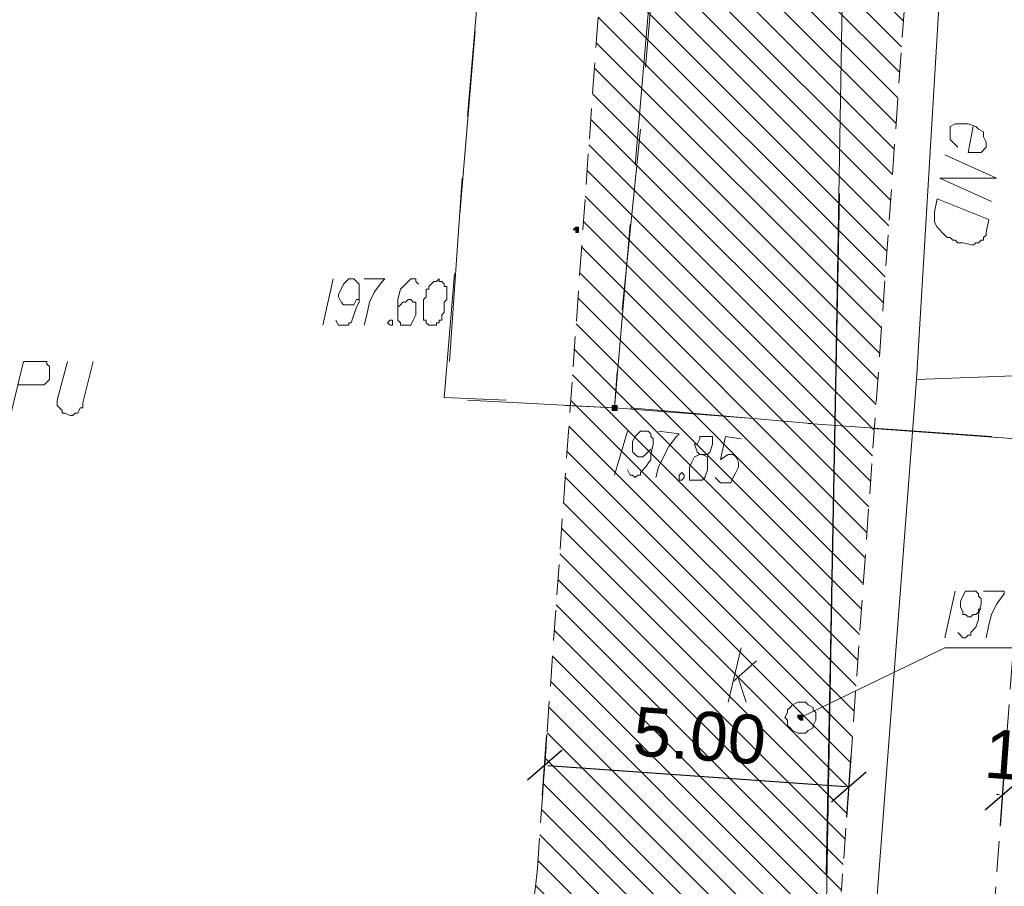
# Model space of a CAD drawing. Header units: metres. Extents: x 7431553 to 7432401, y 5544342 to 5544539.
# Tile 100 of 180: x 7432141 to 7432157, y 5544421 to 5544435. Entities that reach past the tile are written whole.
import ezdxf

# ---------------------------------------------------------------- set-up
doc = ezdxf.new("R2010")
doc.units = ezdxf.units.M
doc.header["$MEASUREMENT"] = 0
doc.linetypes.add('BG-PR90-PB-PZT-PZT01_2026_04_14$0$( Dashed )', pattern=[0.75, 0.5, -0.25])
for name, color, linetype, lineweight in [('BG-PR90-PB-PZT-PZT01_2026_04_14$0$D_obrzeze_5cm', 200, 'Continuous', 13), ('BG-PR90-PB-PZT-PZT01_2026_04_14$0$MAPA DCP', 7, 'Continuous', 0), ('PRIMETECH_XREF', 7, 'Continuous', 5)]:
    doc.layers.add(name, color=color, linetype=linetype, lineweight=lineweight)
doc.layers.add('BG-PR90-PB-PZT-PZT01_2026_04_14$0$Z-wymiarowanie', color=43, linetype='Continuous')
doc.layers.add('BG-PR90-PB-PZT-PZT01_2026_04_14$0$Z_szraf drogi', color=251, linetype='Continuous')
doc.styles.add('BG-PR90-PB-PZT-PZT01_2026_04_14$0$Arial', font='arial.ttf')
doc.dimstyles.new('BG-PR90-PB-PZT-PZT01_2026_04_14$0$1-500', dxfattribs={"dimtxt": 0.8, "dimasz": 0.05, "dimexe": 0.009, "dimexo": 0.003125, "dimgap": 0.25, "dimtad": 1, "dimzin": 0, "dimdsep": 46, "dimtxsty": 'BG-PR90-PB-PZT-PZT01_2026_04_14$0$Arial', "dimblk1": 'BG-PR90-PB-PZT-PZT01_2026_04_14$0$ST', "dimblk2": 'BG-PR90-PB-PZT-PZT01_2026_04_14$0$ST', "dimsah": 1, "dimcen": 0, "dimse1": 1, "dimse2": 1, "dimclrd": 256, "dimclre": 256, "dimclrt": 256, "dimadec": 0, "dimazin": 0, "dimtfac": 1, "dimtdec": 0, "dimtix": 1, "dimtofl": 0, "dimtmove": 2, "dimatfit": 3, "dimldrblk": 'BG-PR90-PB-PZT-PZT01_2026_04_14$0$ST', "dimfxl": 1, "dimtolj": 1, "dimtzin": 0, "dimlwd": -1, "dimlwe": -1, "dimarcsym": 0})

# ---------------------------------------------------------------- blocks, each defined once
blk = doc.blocks.new('BG-PR90-PB-PZT-PZT01_2026_04_14$0$Naddrwiną2025_v2klauzulap')
at = {"layer": 'BG-PR90-PB-PZT-PZT01_2026_04_14$0$MAPA DCP', "linetype": 'Continuous', "lineweight": 0, "true_color": 0x9a3300, "transparency": 33554559}
blk.add_hatch(color=24, dxfattribs=at).paths.add_polyline_path([(7431738.587, 5544568.2), (7431738.587, 5544568.2), (7431738.587, 5544568.2), (7431738.629, 5544568.242), (7431738.629, 5544568.242), (7431738.629, 5544568.242), (7431738.629, 5544568.242), (7431738.629, 5544568.284), (7431738.629, 5544568.284), (7431738.629, 5544568.284), (7431738.587, 5544568.284), (7431738.587, 5544568.284), (7431738.587, 5544568.284), (7431738.587, 5544568.284), (7431738.545, 5544568.284), (7431738.545, 5544568.284), (7431738.545, 5544568.284), (7431738.545, 5544568.284), (7431738.545, 5544568.242), (7431738.545, 5544568.242), (7431738.545, 5544568.242), (7431738.545, 5544568.242), (7431738.545, 5544568.2)])
at = {"layer": 'BG-PR90-PB-PZT-PZT01_2026_04_14$0$MAPA DCP', "linetype": 'Continuous', "lineweight": 0, "transparency": 33554559}
for points in [[(7431733.507, 5544565.152), (7431733.507, 5544565.152), (7431733.549, 5544565.152), (7431733.549, 5544565.152), (7431733.549, 5544565.194), (7431733.549, 5544565.194), (7431733.549, 5544565.194), (7431733.549, 5544565.194), (7431733.549, 5544565.236), (7431733.549, 5544565.236), (7431733.549, 5544565.236), (7431733.507, 5544565.236), (7431733.507, 5544565.236), (7431733.507, 5544565.236), (7431733.507, 5544565.236), (7431733.465, 5544565.236), (7431733.465, 5544565.236), (7431733.465, 5544565.194), (7431733.465, 5544565.194), (7431733.465, 5544565.194), (7431733.465, 5544565.194), (7431733.465, 5544565.152)], [(7431730.586, 5544564.517), (7431730.586, 5544564.517), (7431730.586, 5544564.559), (7431730.628, 5544564.559), (7431730.628, 5544564.559), (7431730.628, 5544564.559), (7431730.628, 5544564.559), (7431730.628, 5544564.601), (7431730.628, 5544564.601), (7431730.628, 5544564.601), (7431730.586, 5544564.601), (7431730.586, 5544564.601), (7431730.586, 5544564.601), (7431730.586, 5544564.601), (7431730.544, 5544564.601), (7431730.544, 5544564.601), (7431730.544, 5544564.601), (7431730.544, 5544564.601), (7431730.544, 5544564.559), (7431730.544, 5544564.559), (7431730.544, 5544564.559), (7431730.544, 5544564.559), (7431730.544, 5544564.559)]]:
    blk.add_hatch(color=256, dxfattribs=at).paths.add_polyline_path(points)
at = {"layer": 'BG-PR90-PB-PZT-PZT01_2026_04_14$0$MAPA DCP', "color": 1, "linetype": 'Continuous', "lineweight": 18, "transparency": 33554687}
for points in [[(7431736.089, 5544623.021), (7431734.311, 5544590.044), (7431732.322, 5544581.281), (7431732.703, 5544579.122), (7431733.041, 5544570.147)], [(7431733.041, 5544570.147), (7431745.233, 5544569.216), (7431746.673, 5544576.624)], [(7431729.358, 5544570.613), (7431729.739, 5544571.459), (7431729.739, 5544570.528), (7431730.12, 5544571.375)], [(7431728.893, 5544571.078), (7431729.316, 5544570.994), (7431729.316, 5544571.205), (7431729.231, 5544571.29), (7431729.189, 5544571.29), (7431729.147, 5544571.29), (7431729.062, 5544571.248), (7431728.977, 5544571.248), (7431728.935, 5544571.163), (7431728.893, 5544571.121), (7431728.85, 5544570.994), (7431728.85, 5544570.909), (7431728.85, 5544570.867), (7431728.85, 5544570.782), (7431728.893, 5544570.697), (7431728.977, 5544570.697), (7431729.02, 5544570.697), (7431729.104, 5544570.697), (7431729.147, 5544570.74), (7431729.189, 5544570.782), (7431729.231, 5544570.824)], [(7431733.041, 5544570.147), (7431717.547, 5544571.078), (7431716.955, 5544554.399), (7431706.752, 5544554.865), (7431696.931, 5544555.33), (7431695.449, 5544555.415), (7431690.623, 5544555.627), (7431688.761, 5544552.198), (7431688.464, 5544547.499), (7431688.422, 5544546.356), (7431688.295, 5544544.916), (7431688.253, 5544543.773), (7431688.126, 5544542.588), (7431690.666, 5544542.588)]]:
    blk.add_lwpolyline(points, dxfattribs=at)
at = {"layer": 'BG-PR90-PB-PZT-PZT01_2026_04_14$0$MAPA DCP', "color": 5, "linetype": 'Continuous', "lineweight": 18, "transparency": 33554687}
blk.add_lwpolyline([(7431743.244, 5544580.307), (7431742.566, 5544570.189), (7431741.931, 5544568.665), (7431724.998, 5544568.962), (7431723.643, 5544549.996), (7431722.627, 5544533.275), (7431721.611, 5544518.966), (7431722.289, 5544517.95), (7431723.008, 5544517.865), (7431723.559, 5544517.865), (7431751.202, 5544516.172), (7431770.083, 5544514.902)], dxfattribs=at)
at = {"layer": 'BG-PR90-PB-PZT-PZT01_2026_04_14$0$MAPA DCP', "color": 24, "linetype": 'Continuous', "lineweight": 18, "true_color": 0x9a3300, "transparency": 33554687}
for points in [[(7431738.587, 5544568.242), (7431737.444, 5544570.613), (7431737.444, 5544573.703)], [(7431737.994, 5544567.141), (7431737.656, 5544567.522)], [(7431737.952, 5544567.226), (7431738.333, 5544567.353)], [(7431738.333, 5544567.057), (7431737.444, 5544567.268)]]:
    blk.add_lwpolyline(points, dxfattribs=at)
at = {"layer": 'BG-PR90-PB-PZT-PZT01_2026_04_14$0$MAPA DCP', "linetype": 'Continuous', "lineweight": 18, "transparency": 33554687}
for points in [[(7431734.057, 5544572.391), (7431733.846, 5544569.427)], [(7431733.761, 5544568.369), (7431733.973, 5544571.375)], [(7431733.761, 5544568.411), (7431733.507, 5544565.448)], [(7431733.465, 5544564.39), (7431733.507, 5544565.194), (7431733.676, 5544567.395)], [(7431724.956, 5544565.956), (7431727.919, 5544565.702)], [(7431729.528, 5544565.533), (7431726.522, 5544565.787)], [(7431728.935, 5544565.617), (7431731.898, 5544565.321)], [(7431733.507, 5544565.194), (7431730.501, 5544565.448)], [(7431732.914, 5544565.236), (7431733.507, 5544565.194), (7431733.38, 5544562.781)], [(7431731.306, 5544562.569), (7431733.338, 5544562.4), (7431733.38, 5544563.416)], [(7431728.723, 5544562.781), (7431725.76, 5544563.035)], [(7431727.326, 5544562.908), (7431730.332, 5544562.654)], [(7431732.745, 5544562.485), (7431729.739, 5544562.696)]]:
    blk.add_lwpolyline(points, dxfattribs=at)
at = {"layer": 'BG-PR90-PB-PZT-PZT01_2026_04_14$0$MAPA DCP', "color": 24, "linetype": 'Continuous', "lineweight": 9, "true_color": 0x9a3300, "transparency": 33554687}
for points in [[(7431736.513, 5544571.248), (7431736.513, 5544571.586), (7431736.555, 5544571.586), (7431736.724, 5544571.459), (7431736.894, 5544571.375), (7431737.063, 5544571.332), (7431737.275, 5544571.29)], [(7431737.19, 5544570.824), (7431737.232, 5544570.867), (7431737.275, 5544570.909), (7431737.275, 5544570.951), (7431737.232, 5544570.994), (7431737.232, 5544571.036), (7431737.19, 5544571.036), (7431737.105, 5544571.121), (7431736.978, 5544571.163), (7431736.894, 5544571.163), (7431736.724, 5544571.205), (7431736.64, 5544571.205), (7431736.597, 5544571.163), (7431736.555, 5544571.163), (7431736.513, 5544571.121), (7431736.513, 5544571.078), (7431736.513, 5544571.036), (7431736.513, 5544570.994), (7431736.513, 5544570.951), (7431736.597, 5544570.909), (7431736.682, 5544570.867), (7431736.724, 5544570.867), (7431736.767, 5544570.867), (7431736.851, 5544570.909), (7431736.894, 5544570.909), (7431736.894, 5544570.951), (7431736.936, 5544570.994), (7431736.936, 5544571.036), (7431736.894, 5544571.078), (7431736.894, 5544571.121), (7431736.851, 5544571.163), (7431736.809, 5544571.163), (7431736.809, 5544571.205)], [(7431736.513, 5544570.782), (7431737.275, 5544570.613)]]:
    blk.add_lwpolyline(points, dxfattribs=at)
at = {"layer": 'BG-PR90-PB-PZT-PZT01_2026_04_14$0$MAPA DCP', "color": 1, "linetype": 'Continuous', "lineweight": 18, "transparency": 33554687}
blk.add_lwpolyline([(7431730.417, 5544571.332), (7431730.628, 5544571.29), (7431730.671, 5544571.29), (7431730.713, 5544571.248), (7431730.755, 5544571.248), (7431730.755, 5544571.205), (7431730.798, 5544571.163), (7431730.798, 5544571.121), (7431730.84, 5544571.078), (7431730.798, 5544570.909), (7431730.798, 5544570.824), (7431730.755, 5544570.782), (7431730.755, 5544570.74), (7431730.713, 5544570.697), (7431730.713, 5544570.655), (7431730.671, 5544570.613), (7431730.628, 5544570.57), (7431730.586, 5544570.528), (7431730.544, 5544570.486), (7431730.459, 5544570.443), (7431730.417, 5544570.443), (7431730.374, 5544570.443), (7431730.29, 5544570.443), (7431730.078, 5544570.486)], close=True, dxfattribs=at)
at = {"layer": 'BG-PR90-PB-PZT-PZT01_2026_04_14$0$MAPA DCP', "linetype": 'Continuous', "lineweight": 25, "transparency": 33554687}
blk.add_lwpolyline([(7431729.993, 5544568.877), (7431741.169, 5544568.665)], dxfattribs=at)
at = {"layer": 'BG-PR90-PB-PZT-PZT01_2026_04_14$0$MAPA DCP', "color": 24, "linetype": 'Continuous', "lineweight": 18, "true_color": 0x9a3300, "transparency": 33554687}
blk.add_lwpolyline([(7431738.333, 5544568.242), (7431738.333, 5544568.327), (7431738.375, 5544568.369), (7431738.418, 5544568.454), (7431738.46, 5544568.454), (7431738.502, 5544568.496), (7431738.587, 5544568.496), (7431738.629, 5544568.496), (7431738.714, 5544568.454), (7431738.756, 5544568.454), (7431738.799, 5544568.369), (7431738.841, 5544568.327), (7431738.841, 5544568.242), (7431738.841, 5544568.2), (7431738.799, 5544568.115), (7431738.756, 5544568.073), (7431738.714, 5544568.03), (7431738.629, 5544568.03), (7431738.587, 5544567.988), (7431738.502, 5544568.03), (7431738.46, 5544568.03), (7431738.418, 5544568.073), (7431738.375, 5544568.115), (7431738.333, 5544568.2)], close=True, dxfattribs=at)
at = {"layer": 'BG-PR90-PB-PZT-PZT01_2026_04_14$0$MAPA DCP', "color": 24, "linetype": 'Continuous', "lineweight": 0, "true_color": 0x9a3300, "transparency": 33554687}
blk.add_lwpolyline([(7431738.587, 5544568.2), (7431738.587, 5544568.2), (7431738.587, 5544568.2), (7431738.629, 5544568.242), (7431738.629, 5544568.242), (7431738.629, 5544568.242), (7431738.629, 5544568.242), (7431738.629, 5544568.284), (7431738.629, 5544568.284), (7431738.629, 5544568.284), (7431738.587, 5544568.284), (7431738.587, 5544568.284), (7431738.587, 5544568.284), (7431738.587, 5544568.284), (7431738.545, 5544568.284), (7431738.545, 5544568.284), (7431738.545, 5544568.284), (7431738.545, 5544568.284), (7431738.545, 5544568.242), (7431738.545, 5544568.242), (7431738.545, 5544568.242), (7431738.545, 5544568.242), (7431738.545, 5544568.2)], close=True, dxfattribs=at)
at = {"layer": 'BG-PR90-PB-PZT-PZT01_2026_04_14$0$MAPA DCP', "linetype": 'Continuous', "lineweight": 9, "transparency": 33554687}
for points in [[(7431734.015, 5544567.268), (7431733.973, 5544567.014), (7431734.354, 5544566.93), (7431734.269, 5544567.057), (7431734.269, 5544567.141), (7431734.311, 5544567.184), (7431734.396, 5544567.226), (7431734.481, 5544567.226), (7431734.565, 5544567.184), (7431734.65, 5544567.141), (7431734.735, 5544567.099), (7431734.735, 5544566.972), (7431734.735, 5544566.93), (7431734.692, 5544566.887), (7431734.65, 5544566.845)], [(7431734.269, 5544566.591), (7431734.269, 5544566.718), (7431734.227, 5544566.76), (7431734.1, 5544566.803), (7431734.015, 5544566.803), (7431733.973, 5544566.803), (7431733.973, 5544566.718), (7431733.973, 5544566.676), (7431733.973, 5544566.591), (7431734.015, 5544566.591), (7431734.1, 5544566.549), (7431734.1, 5544566.506), (7431734.227, 5544566.549), (7431734.269, 5544566.591), (7431734.311, 5544566.506), (7431734.396, 5544566.464), (7431734.481, 5544566.422), (7431734.608, 5544566.422), (7431734.692, 5544566.422), (7431734.692, 5544566.506), (7431734.692, 5544566.549), (7431734.692, 5544566.633), (7431734.65, 5544566.676), (7431734.523, 5544566.718), (7431734.481, 5544566.718), (7431734.396, 5544566.718), (7431734.311, 5544566.718), (7431734.269, 5544566.633)], [(7431733.888, 5544565.914), (7431733.93, 5544566.252), (7431733.973, 5544566.21), (7431734.142, 5544566.083), (7431734.311, 5544565.998), (7431734.481, 5544565.914), (7431734.65, 5544565.871)], [(7431734.523, 5544565.406), (7431734.608, 5544565.448), (7431734.608, 5544565.49), (7431734.65, 5544565.533), (7431734.608, 5544565.575), (7431734.608, 5544565.617), (7431734.565, 5544565.617), (7431734.481, 5544565.702), (7431734.354, 5544565.787), (7431734.269, 5544565.787), (7431734.1, 5544565.829), (7431734.015, 5544565.829), (7431733.973, 5544565.787), (7431733.93, 5544565.787), (7431733.888, 5544565.744), (7431733.888, 5544565.66), (7431733.888, 5544565.617), (7431733.973, 5544565.533), (7431734.057, 5544565.49), (7431734.1, 5544565.49), (7431734.142, 5544565.49), (7431734.227, 5544565.49), (7431734.269, 5544565.533), (7431734.311, 5544565.575), (7431734.311, 5544565.617), (7431734.311, 5544565.66), (7431734.269, 5544565.702), (7431734.227, 5544565.744), (7431734.184, 5544565.787)], [(7431733.888, 5544565.406), (7431734.608, 5544565.194)], [(7431731.475, 5544561.977), (7431731.433, 5544561.934), (7431731.39, 5544561.934), (7431731.39, 5544561.85), (7431731.433, 5544561.807), (7431731.475, 5544561.765), (7431731.56, 5544561.68), (7431731.729, 5544561.638), (7431731.771, 5544561.638), (7431731.941, 5544561.638), (7431732.068, 5544561.638), (7431732.11, 5544561.68), (7431732.152, 5544561.68), (7431732.152, 5544561.723), (7431732.152, 5544561.765), (7431732.152, 5544561.807), (7431732.152, 5544561.85), (7431732.068, 5544561.892), (7431731.983, 5544561.934), (7431731.941, 5544561.934), (7431731.898, 5544561.934), (7431731.814, 5544561.934), (7431731.771, 5544561.934), (7431731.771, 5544561.892), (7431731.729, 5544561.85), (7431731.729, 5544561.807), (7431731.771, 5544561.765), (7431731.771, 5544561.723), (7431731.814, 5544561.68), (7431731.856, 5544561.638)], [(7431731.39, 5544561.088), (7431731.39, 5544561.426), (7431731.433, 5544561.384), (7431731.602, 5544561.257), (7431731.771, 5544561.172), (7431731.983, 5544561.13), (7431732.152, 5544561.088)], [(7431732.068, 5544560.622), (7431732.152, 5544560.664), (7431732.152, 5544560.834), (7431732.11, 5544560.834), (7431732.11, 5544560.876), (7431731.983, 5544560.918), (7431731.856, 5544560.961), (7431731.771, 5544561.003), (7431731.602, 5544561.003), (7431731.517, 5544561.003), (7431731.475, 5544561.003), (7431731.433, 5544560.961), (7431731.39, 5544560.918), (7431731.39, 5544560.834), (7431731.433, 5544560.791), (7431731.475, 5544560.749), (7431731.56, 5544560.707), (7431731.644, 5544560.664), (7431731.687, 5544560.664), (7431731.771, 5544560.707), (7431731.814, 5544560.749), (7431731.814, 5544560.791), (7431731.814, 5544560.834), (7431731.814, 5544560.876), (7431731.814, 5544560.918), (7431731.729, 5544560.961), (7431731.729, 5544561.003), (7431731.687, 5544561.003)], [(7431731.39, 5544560.58), (7431732.152, 5544560.41)]]:
    blk.add_lwpolyline(points, dxfattribs=at)
for points in [[(7431734.565, 5544566.295), (7431734.608, 5544566.337), (7431734.65, 5544566.337), (7431734.692, 5544566.295), (7431734.692, 5544566.252), (7431734.65, 5544566.252), (7431734.608, 5544566.252)], [(7431731.39, 5544562.315), (7431731.433, 5544562.273), (7431731.433, 5544562.231), (7431731.475, 5544562.188), (7431731.517, 5544562.146), (7431731.56, 5544562.146), (7431731.56, 5544562.104), (7431731.602, 5544562.104), (7431731.644, 5544562.104), (7431731.687, 5544562.104), (7431731.729, 5544562.061), (7431731.814, 5544562.061), (7431731.898, 5544562.061), (7431731.941, 5544562.061), (7431732.025, 5544562.061), (7431732.068, 5544562.061), (7431732.068, 5544562.104), (7431732.11, 5544562.104), (7431732.152, 5544562.146), (7431732.152, 5544562.188), (7431732.152, 5544562.231), (7431732.152, 5544562.273), (7431732.11, 5544562.273), (7431732.11, 5544562.315), (7431732.068, 5544562.315), (7431732.068, 5544562.358), (7431732.025, 5544562.358), (7431731.983, 5544562.358), (7431731.941, 5544562.4), (7431731.898, 5544562.4), (7431731.856, 5544562.4), (7431731.814, 5544562.4), (7431731.771, 5544562.4), (7431731.729, 5544562.442), (7431731.687, 5544562.442), (7431731.644, 5544562.442), (7431731.602, 5544562.442), (7431731.56, 5544562.442), (7431731.517, 5544562.442), (7431731.517, 5544562.4), (7431731.475, 5544562.4), (7431731.433, 5544562.358), (7431731.433, 5544562.315)], [(7431732.068, 5544561.511), (7431732.068, 5544561.553), (7431732.152, 5544561.553), (7431732.152, 5544561.511), (7431732.11, 5544561.469)]]:
    blk.add_lwpolyline(points, close=True, dxfattribs=at)
at = {"layer": 'BG-PR90-PB-PZT-PZT01_2026_04_14$0$MAPA DCP', "linetype": 'Continuous', "lineweight": 0, "transparency": 33554687}
for points in [[(7431733.507, 5544565.152), (7431733.507, 5544565.152), (7431733.549, 5544565.152), (7431733.549, 5544565.152), (7431733.549, 5544565.194), (7431733.549, 5544565.194), (7431733.549, 5544565.194), (7431733.549, 5544565.194), (7431733.549, 5544565.236), (7431733.549, 5544565.236), (7431733.549, 5544565.236), (7431733.507, 5544565.236), (7431733.507, 5544565.236), (7431733.507, 5544565.236), (7431733.507, 5544565.236), (7431733.465, 5544565.236), (7431733.465, 5544565.236), (7431733.465, 5544565.194), (7431733.465, 5544565.194), (7431733.465, 5544565.194), (7431733.465, 5544565.194), (7431733.465, 5544565.152), (7431733.507, 5544565.152)], [(7431730.586, 5544564.517), (7431730.586, 5544564.517), (7431730.586, 5544564.559), (7431730.628, 5544564.559), (7431730.628, 5544564.559), (7431730.628, 5544564.559), (7431730.628, 5544564.559), (7431730.628, 5544564.601), (7431730.628, 5544564.601), (7431730.628, 5544564.601), (7431730.586, 5544564.601), (7431730.586, 5544564.601), (7431730.586, 5544564.601), (7431730.586, 5544564.601), (7431730.544, 5544564.601), (7431730.544, 5544564.601), (7431730.544, 5544564.601), (7431730.544, 5544564.601), (7431730.544, 5544564.559), (7431730.544, 5544564.559), (7431730.544, 5544564.559), (7431730.544, 5544564.559), (7431730.544, 5544564.559)]]:
    blk.add_lwpolyline(points, close=True, dxfattribs=at)
at = {"layer": 'BG-PR90-PB-PZT-PZT01_2026_04_14$0$MAPA DCP', "color": 4, "linetype": 'Continuous', "lineweight": 18, "transparency": 33554687}
for points in [[(7431732.745, 5544556.219), (7431733.38, 5544556.05), (7431733.465, 5544556.05), (7431733.507, 5544556.092), (7431733.549, 5544556.135), (7431733.592, 5544556.135), (7431733.592, 5544556.177), (7431733.634, 5544556.262), (7431733.634, 5544556.304), (7431733.592, 5544556.346), (7431733.592, 5544556.389), (7431733.507, 5544556.431), (7431733.507, 5544556.473), (7431733.465, 5544556.473), (7431733.422, 5544556.473), (7431732.745, 5544556.643)], [(7431733.634, 5544555.288), (7431732.745, 5544555.5), (7431732.745, 5544555.881), (7431732.787, 5544555.881), (7431732.83, 5544555.923), (7431732.914, 5544555.923), (7431732.957, 5544555.923), (7431732.999, 5544555.923), (7431733.041, 5544555.923), (7431733.084, 5544555.881), (7431733.126, 5544555.838), (7431733.126, 5544555.796), (7431733.126, 5544555.415)]]:
    blk.add_lwpolyline(points, dxfattribs=at)
blk = doc.blocks.new('BG-PR90-PB-PZT-PZT01_2026_04_14$0$ST')
at = {"color": 8}
blk.add_line((0, 10), (0, -10), dxfattribs=at)
blk.add_line((-5.3, -5.3), (5.3, 5.3))
blk = doc.blocks.new('*D12118')
at = {"layer": 'BG-PR90-PB-PZT-PZT01_2026_04_14$0$Z-wymiarowanie'}
blk.add_line((7432149.886, 5544422.971), (7432154.774, 5544422.622), dxfattribs=at)
at = {"layer": 'Defpoints', "color": 0, "linetype": 'Continuous', "lineweight": 100}
for p in [(7432150.071, 5544426.262), (7432155.058, 5544425.907), (7432154.824, 5544422.618)]:
    blk.add_point(p, dxfattribs=at)
at = {"layer": 'BG-PR90-PB-PZT-PZT01_2026_04_14$0$Z-wymiarowanie', "linetype": 'Continuous', "xscale": 0.05, "yscale": 0.05, "zscale": 0.05}
for p, rotation in [((7432149.837, 5544422.974), 175.9215772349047), ((7432154.824, 5544422.618), 355.9215772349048)]:
    blk.add_blockref('BG-PR90-PB-PZT-PZT01_2026_04_14$0$ST', p, dxfattribs=dict(at, rotation=rotation))
at = {"layer": 'BG-PR90-PB-PZT-PZT01_2026_04_14$0$Z-wymiarowanie', "linetype": 'Continuous', "insert": (7432152.377, 5544423.453), "char_height": 0.8, "attachment_point": 5, "rotation": 355.9216, "style": 'BG-PR90-PB-PZT-PZT01_2026_04_14$0$Arial'}
blk.add_mtext('\\A1;5.00', dxfattribs=at)
blk = doc.blocks.new('*D12122')
at = {"layer": 'BG-PR90-PB-PZT-PZT01_2026_04_14$0$Z-wymiarowanie'}
for p, q in [((7432157.293, 5544422.489), (7432157.244, 5544422.492)), ((7432158.889, 5544422.372), (7432158.939, 5544422.369))]:
    blk.add_line(p, q, dxfattribs=at)
at = {"layer": 'Defpoints', "color": 0, "linetype": 'Continuous', "lineweight": 100}
for p in [(7432158.839, 5544422.376), (7432157.304, 5544421.94), (7432158.8, 5544421.831)]:
    blk.add_point(p, dxfattribs=at)
at = {"layer": 'BG-PR90-PB-PZT-PZT01_2026_04_14$0$Z-wymiarowanie', "linetype": 'Continuous', "xscale": 0.05, "yscale": 0.05, "zscale": 0.05}
for p, rotation in [((7432157.343, 5544422.485), 355.8270155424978), ((7432158.839, 5544422.376), 175.8270155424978)]:
    blk.add_blockref('BG-PR90-PB-PZT-PZT01_2026_04_14$0$ST', p, dxfattribs=dict(at, rotation=rotation))
at = {"layer": 'BG-PR90-PB-PZT-PZT01_2026_04_14$0$Z-wymiarowanie', "linetype": 'Continuous', "insert": (7432158.139, 5544423.087), "char_height": 0.8, "attachment_point": 5, "rotation": 355.827, "style": 'BG-PR90-PB-PZT-PZT01_2026_04_14$0$Arial'}
blk.add_mtext('\\A1;1.50', dxfattribs=at)
blk = doc.blocks.new('BG-PR90-PB-PZT-PZT01_2026_04_14')
at = {"layer": 'BG-PR90-PB-PZT-PZT01_2026_04_14$0$Z_szraf drogi', "true_color": 0xb2b2b2}
h = blk.add_hatch(dxfattribs=at)
h.set_pattern_fill('ANSI31', color=253, scale=0.1, angle=90)
h.set_pattern_definition([(135, (7432092.63, 5544410.70457), (-0.2245064, -0.2245064), [])])
edge = h.paths.add_edge_path()
edge.add_line((7432092.63, 5544413.08), (7432093.037, 5544419.327))
edge.add_line((7432093.037, 5544419.327), (7432095.863, 5544419.143))
edge.add_line((7432095.863, 5544419.143), (7432108.94, 5544418.17))
edge.add_line((7432108.94, 5544418.17), (7432143.304, 5544415.72))
edge.add_ellipse((7432143.731, 5544421.705), major_axis=(6, 0), ratio=1, start_angle=265.9216, end_angle=355.9216)
edge.add_line((7432149.716, 5544421.278), (7432151.181, 5544441.83))
edge.add_line((7432151.181, 5544441.83), (7432149.21, 5544449.013))
edge.add_line((7432149.21, 5544449.008), (7432159.162, 5544448.304))
edge.add_line((7432159.162, 5544448.304), (7432156.162, 5544441.39))
edge.add_line((7432156.162, 5544441.39), (7432154.703, 5544420.922))
edge.add_ellipse((7432143.731, 5544421.705), major_axis=(-11, 0), ratio=1, start_angle=445.9216, end_angle=535.9216, ccw=False)
edge.add_line((7432142.948, 5544410.732), (7432134.502, 5544411.335))
edge.add_line((7432134.502, 5544411.335), (7432134.51, 5544411.42))
edge.add_line((7432134.51, 5544411.42), (7432127.85, 5544412.19))
edge.add_line((7432127.85, 5544412.19), (7432127.81, 5544411.96))
edge.add_line((7432127.81, 5544411.96), (7432111.81, 5544413.98))
edge.add_line((7432111.81, 5544413.98), (7432111.78, 5544414.12))
edge.add_line((7432111.78, 5544414.12), (7432106.06, 5544414.83))
edge.add_line((7432106.06, 5544414.83), (7432105.84, 5544411.51))
edge.add_line((7432105.84, 5544411.51), (7432096.07, 5544413.06))
edge.add_line((7432096.07, 5544413.06), (7432092.63, 5544413.08))
at = {"layer": 'BG-PR90-PB-PZT-PZT01_2026_04_14$0$D_obrzeze_5cm', "linetype": 'BG-PR90-PB-PZT-PZT01_2026_04_14$0$( Dashed )'}
blk.add_line((7432156.324, 5544408.511), (7432159.227, 5544448.298), dxfattribs=at)
blk.add_lwpolyline([(7432149.21, 5544449.008), (7432159.162, 5544448.304), (7432156.162, 5544441.39), (7432154.703, 5544420.922, -0.414214), (7432142.948, 5544410.732), (7432134.502, 5544411.335), (7432134.51, 5544411.42), (7432127.85, 5544412.19), (7432127.81, 5544411.96), (7432111.81, 5544413.98), (7432111.78, 5544414.12), (7432106.06, 5544414.83), (7432105.84, 5544411.51), (7432096.07, 5544413.06), (7432092.63, 5544413.08), (7432093.037, 5544419.327), (7432095.863, 5544419.143), (7432108.94, 5544418.17), (7432143.304, 5544415.72, 0.414214), (7432149.716, 5544421.278), (7432151.181, 5544441.83), (7432149.21, 5544449.013)], format="xyb", dxfattribs=at)
at = {"layer": 'BG-PR90-PB-PZT-PZT01_2026_04_14$0$MAPA DCP', "rotation": 270}
blk.add_blockref('BG-PR90-PB-PZT-PZT01_2026_04_14$0$Naddrwiną2025_v2klauzulap', (1887585.788, 12976162.34), dxfattribs=at)
at = {"layer": 'BG-PR90-PB-PZT-PZT01_2026_04_14$0$Z-wymiarowanie'}
for p1, p2, distance, picture, middle in [((7432150.071, 5544426.262), (7432155.058, 5544425.907), -3.297, '*D12118', (7432152.377, 5544423.453)), ((7432157.304, 5544421.94), (7432158.8, 5544421.831), 0.546, '*D12122', (7432158.139, 5544423.087))]:
    dim = blk.add_aligned_dim(p1=p1, p2=p2, distance=distance, dimstyle='BG-PR90-PB-PZT-PZT01_2026_04_14$0$1-500', override={"dimblk1": 'BG-PR90-PB-PZT-PZT01_2026_04_14$0$ST', "dimblk2": 'BG-PR90-PB-PZT-PZT01_2026_04_14$0$ST'}, dxfattribs=at)
    dim.commit()
    dim.dimension.update_dxf_attribs({"geometry": picture, "text_midpoint": middle})

msp = doc.modelspace()

# ---------------------------------------------------------------- block references
at = {"layer": 'PRIMETECH_XREF', "linetype": 'Continuous', "lineweight": 0, "rotation": 360}
msp.add_blockref('BG-PR90-PB-PZT-PZT01_2026_04_14', (0, 0), dxfattribs=at)

doc.saveas('drawing.dxf')
